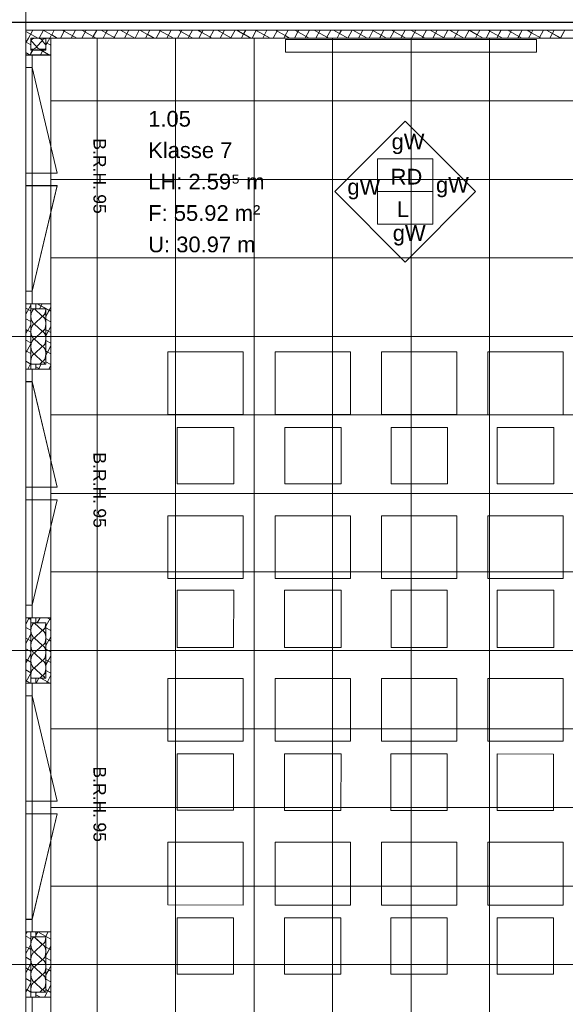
# Model space of a CAD drawing. Extents: x 229 to 926, y 37 to 878.
# Tile 14 of 163: x 381 to 468, y 209 to 366. Entities that reach past the tile are written whole.
import ezdxf
from ezdxf.lldxf.tags import DXFTag

# ---------------------------------------------------------------- set-up
doc = ezdxf.new("R2010")
doc.units = 0
doc.layers.get('0').update_dxf_attribs({"linetype": 'fein_strichliert', "lineweight": 13})
for name, color, linetype, lineweight in [('Ausstattung', 7, 'Continuous', 25), ('Axen', 7, 'Continuous', 25), ('Axen-A03CPAFYA9', 7, 'Continuous', 25), ('Beschriftung', 7, 'Continuous', 25), ('Beschriftung-A03CPAFWA9', 7, 'Continuous', 25), ('Deckenspiegel', 7, 'Continuous', 25), ('Fenster', 7, 'Continuous', 25), ('Fenster-A03CPAFXA9', 7, 'Continuous', 25), ('Fullfläche', 7, 'Continuous', 25), ('Fullfläche-A03CPAG4A9', 7, 'Continuous', 25), ('Maßlinien', 7, 'Continuous', 25), ('Maßlinien-A03CPAG1A9', 7, 'Continuous', 25), ('Räume', 7, 'Continuous', 25), ('Räume-A03CPAG6A9', 7, 'Continuous', 25), ('Wände', 7, 'Continuous', 25), ('Wände-A03CPAG0A9', 7, 'Continuous', 25)]:
    doc.layers.add(name, color=color, linetype=linetype, lineweight=lineweight)
doc.styles.get("Standard").update_dxf_attribs({"font": 'arial.ttf'})
tags = doc.linetypes.add('ALL_S25', pattern=[0.001, 0, -0.001]).pattern_tags.tags
tags[6:7] = [DXFTag(74, 4), DXFTag(75, 0), DXFTag(340, '0'), DXFTag(46, 1.0), DXFTag(50, 0.0), DXFTag(44, 0.0), DXFTag(45, 0.0)]
tags[4:5] = [DXFTag(74, 4), DXFTag(75, 0), DXFTag(340, '0'), DXFTag(46, 1.0), DXFTag(50, 0.0), DXFTag(44, 0.0), DXFTag(45, 0.0)]
tags = doc.linetypes.add('ALL_S25-A03CPAG2A9', pattern=[0.001, 0, -0.001]).pattern_tags.tags
tags[6:7] = [DXFTag(74, 4), DXFTag(75, 0), DXFTag(340, '0'), DXFTag(46, 1.0), DXFTag(50, 0.0), DXFTag(44, 0.0), DXFTag(45, 0.0)]
tags[4:5] = [DXFTag(74, 4), DXFTag(75, 0), DXFTag(340, '0'), DXFTag(46, 1.0), DXFTag(50, 0.0), DXFTag(44, 0.0), DXFTag(45, 0.0)]
tags = doc.linetypes.add('fein_strichliert', pattern=[4, 1, -2, 1]).pattern_tags.tags
tags[8:9] = [DXFTag(74, 4), DXFTag(75, 0), DXFTag(340, '0'), DXFTag(46, 0.0), DXFTag(50, 0.0), DXFTag(44, 0.0), DXFTag(45, 0.0)]
tags[6:7] = [DXFTag(74, 4), DXFTag(75, 0), DXFTag(340, '0'), DXFTag(46, 0.0), DXFTag(50, 0.0), DXFTag(44, 0.0), DXFTag(45, 0.0)]
tags[4:5] = [DXFTag(74, 4), DXFTag(75, 0), DXFTag(340, '0'), DXFTag(46, 0.0), DXFTag(50, 0.0), DXFTag(44, 0.0), DXFTag(45, 0.0)]
tags = doc.linetypes.add('VERDECKT2_S2', pattern=[0.0027, 0.002, -0.0007]).pattern_tags.tags
tags[6:7] = [DXFTag(74, 4), DXFTag(75, 0), DXFTag(340, '0'), DXFTag(46, 1.0), DXFTag(50, 0.0), DXFTag(44, 0.0), DXFTag(45, 0.0)]
tags[4:5] = [DXFTag(74, 4), DXFTag(75, 0), DXFTag(340, '0'), DXFTag(46, 1.0), DXFTag(50, 0.0), DXFTag(44, 0.0), DXFTag(45, 0.0)]
tags = doc.linetypes.add('VERDECKT2_S2-A03CPAG5A9', pattern=[0.0027, 0.002, -0.0007]).pattern_tags.tags
tags[6:7] = [DXFTag(74, 4), DXFTag(75, 0), DXFTag(340, '0'), DXFTag(46, 1.0), DXFTag(50, 0.0), DXFTag(44, 0.0), DXFTag(45, 0.0)]
tags[4:5] = [DXFTag(74, 4), DXFTag(75, 0), DXFTag(340, '0'), DXFTag(46, 1.0), DXFTag(50, 0.0), DXFTag(44, 0.0), DXFTag(45, 0.0)]

# ---------------------------------------------------------------- blocks, each defined once
blk = doc.blocks.new('Referenz-A03CPAFUA9', base_point=(255.73, 66.03))
at = {"layer": 'Ausstattung', "color": 0, "lineweight": -2}
for p, q in [((462.98, 362.61), (422.98, 362.61)), ((422.98, 362.61), (422.98, 360.61)), ((462.98, 360.61), (462.98, 362.61)), ((422.98, 360.61), (462.98, 360.61)), ((416.25, 312.88), (404.23, 312.88)), ((404.23, 312.88), (404.23, 302.89)), ((416.25, 302.89), (416.25, 312.88)), ((433.36, 312.88), (421.33, 312.88)), ((421.33, 312.88), (421.33, 302.89)), ((433.36, 302.89), (433.36, 312.88)), ((450.29, 312.88), (438.27, 312.88)), ((438.27, 312.88), (438.27, 302.89)), ((450.29, 302.89), (450.29, 312.88)), ((467.23, 312.87), (455.2, 312.88)), ((455.2, 312.88), (455.2, 302.89)), ((467.22, 302.88), (467.23, 312.87)), ((404.23, 302.89), (416.25, 302.89)), ((421.33, 302.89), (433.36, 302.89)), ((438.27, 302.89), (450.29, 302.89)), ((455.2, 302.89), (467.22, 302.88)), ((414.73, 300.86), (405.75, 300.86)), ((405.75, 300.86), (405.75, 291.88)), ((414.73, 291.88), (414.73, 300.86)), ((431.83, 300.86), (422.86, 300.86)), ((422.86, 300.86), (422.86, 291.88)), ((431.83, 291.88), (431.83, 300.86)), ((448.77, 300.85), (439.79, 300.85)), ((439.79, 300.85), (439.79, 291.88)), ((448.77, 291.88), (448.77, 300.85)), ((465.7, 300.85), (456.72, 300.85)), ((456.72, 300.85), (456.72, 291.88)), ((465.7, 291.88), (465.7, 300.85)), ((405.75, 291.88), (414.73, 291.88)), ((422.86, 291.88), (431.83, 291.88)), ((439.79, 291.88), (448.77, 291.88)), ((456.72, 291.88), (465.7, 291.88)), ((416.25, 286.8), (404.23, 286.8)), ((404.23, 286.8), (404.23, 276.81)), ((416.25, 276.81), (416.25, 286.8)), ((433.35, 286.8), (421.33, 286.8)), ((421.33, 286.8), (421.33, 276.81)), ((433.35, 276.81), (433.35, 286.8)), ((438.27, 286.8), (438.26, 276.81)), ((450.29, 286.8), (438.27, 286.8)), ((450.29, 276.81), (450.29, 286.8)), ((467.22, 286.8), (455.2, 286.8)), ((455.2, 286.8), (455.2, 276.81)), ((467.22, 276.81), (467.22, 286.8)), ((404.23, 276.81), (416.25, 276.81)), ((421.33, 276.81), (433.35, 276.81)), ((438.26, 276.81), (450.29, 276.81)), ((455.2, 276.81), (467.22, 276.81)), ((414.73, 274.95), (405.75, 274.95)), ((405.75, 274.95), (405.75, 265.81)), ((414.72, 265.8), (414.73, 274.95)), ((431.83, 274.95), (422.85, 274.95)), ((422.85, 274.95), (422.85, 265.8)), ((431.83, 265.8), (431.83, 274.95)), ((448.76, 274.94), (439.79, 274.95)), ((439.79, 274.95), (439.79, 265.8)), ((448.76, 265.8), (448.76, 274.94)), ((465.7, 274.94), (456.72, 274.94)), ((456.72, 274.94), (456.72, 265.8)), ((465.7, 265.8), (465.7, 274.94)), ((405.75, 265.81), (414.72, 265.8)), ((422.85, 265.8), (431.83, 265.8)), ((439.79, 265.8), (448.76, 265.8)), ((456.72, 265.8), (465.7, 265.8)), ((404.23, 260.9), (404.22, 250.9)), ((416.25, 260.89), (404.23, 260.9)), ((416.25, 250.9), (416.25, 260.89)), ((433.35, 260.89), (421.33, 260.89)), ((421.33, 260.89), (421.33, 250.9)), ((433.35, 250.9), (433.35, 260.89)), ((450.29, 260.89), (438.26, 260.89)), ((438.26, 260.89), (438.26, 250.9)), ((450.28, 250.9), (450.29, 260.89)), ((455.2, 260.89), (455.19, 250.9)), ((467.22, 260.89), (455.2, 260.89)), ((467.22, 250.9), (467.22, 260.89)), ((404.22, 250.9), (416.25, 250.9)), ((421.33, 250.9), (433.35, 250.9)), ((438.26, 250.9), (450.28, 250.9)), ((455.19, 250.9), (467.22, 250.9)), ((414.72, 248.87), (405.75, 248.87)), ((405.75, 248.87), (405.75, 239.9)), ((414.72, 239.9), (414.72, 248.87)), ((431.83, 248.87), (422.85, 248.87)), ((422.85, 248.87), (422.85, 239.89)), ((431.82, 239.89), (431.83, 248.87)), ((448.76, 248.87), (439.78, 248.87)), ((439.78, 248.87), (439.78, 239.89)), ((448.76, 239.89), (448.76, 248.87)), ((465.69, 248.86), (456.72, 248.87)), ((456.72, 248.87), (456.72, 239.89)), ((465.69, 239.89), (465.69, 248.86)), ((405.75, 239.9), (414.72, 239.9)), ((422.85, 239.89), (431.82, 239.89)), ((439.78, 239.89), (448.76, 239.89)), ((456.72, 239.89), (465.69, 239.89)), ((416.24, 234.82), (404.22, 234.82)), ((404.22, 234.82), (404.22, 224.83)), ((416.24, 224.82), (416.24, 234.82)), ((421.33, 234.81), (421.32, 224.82)), ((433.35, 234.81), (421.33, 234.81)), ((433.35, 224.82), (433.35, 234.81)), ((450.28, 234.81), (438.26, 234.81)), ((438.26, 234.81), (438.26, 224.82)), ((450.28, 224.82), (450.28, 234.81)), ((467.22, 234.81), (455.19, 234.81)), ((455.19, 234.81), (455.19, 224.82)), ((467.21, 224.82), (467.22, 234.81)), ((404.22, 224.83), (416.24, 224.82)), ((421.32, 224.82), (433.35, 224.82)), ((438.26, 224.82), (450.28, 224.82)), ((455.19, 224.82), (467.21, 224.82)), ((414.72, 222.79), (405.74, 222.79)), ((405.74, 222.79), (405.74, 213.82)), ((414.72, 213.82), (414.72, 222.79)), ((431.82, 222.79), (422.85, 222.79)), ((422.85, 222.79), (422.85, 213.82)), ((431.82, 213.82), (431.82, 222.79)), ((448.76, 222.79), (439.78, 222.79)), ((439.78, 222.79), (439.78, 213.81)), ((448.76, 213.81), (448.76, 222.79)), ((456.72, 222.79), (456.71, 213.81)), ((465.69, 222.79), (456.72, 222.79)), ((465.69, 213.81), (465.69, 222.79)), ((405.74, 213.82), (414.72, 213.82)), ((422.85, 213.82), (431.82, 213.82)), ((439.78, 213.81), (448.76, 213.81)), ((456.71, 213.81), (465.69, 213.81))]:
    blk.add_line(p, q, dxfattribs=at)
at = {"layer": 'Axen', "color": 0, "linetype": 'ALL_S25', "lineweight": -2, "ltscale": 0.13}
for p, q in [((381.63, 66.03), (381.63, 801.55)), ((735.55, 365.34), (301.65, 365.34)), ((735.55, 315.34), (301.64, 315.34)), ((735.55, 265.34), (301.63, 265.34)), ((735.55, 215.34), (301.62, 215.34))]:
    blk.add_line(p, q, dxfattribs=at)
at = {"layer": 'Beschriftung', "color": 0, "lineweight": -2}
for p, q in [((430.84, 338.4), (442.06, 349.61)), ((442.06, 349.61), (453.27, 338.4)), ((437.66, 338.4), (437.66, 343.6)), ((437.66, 343.6), (446.46, 343.6)), ((446.46, 343.6), (446.46, 338.4)), ((442.05, 327.19), (430.84, 338.4)), ((437.65, 333.2), (437.66, 338.4)), ((446.46, 338.4), (437.66, 338.4)), ((453.27, 338.4), (442.05, 327.19)), ((446.46, 338.4), (446.45, 333.2)), ((446.45, 333.2), (437.65, 333.2))]:
    blk.add_line(p, q, dxfattribs=at)
at = {"layer": 'Fenster', "color": 0, "lineweight": -2}
for p, q in [((385.63, 360.14), (381.63, 360.14)), ((382.63, 360.14), (382.63, 320.54)), ((382.63, 358.14), (381.63, 358.14)), ((382.63, 341.34), (381.63, 341.34)), ((381.63, 339.34), (382.63, 339.34)), ((382.63, 322.54), (381.63, 322.54)), ((385.63, 320.54), (381.63, 320.54)), ((385.63, 310.14), (381.63, 310.14)), ((382.63, 310.14), (382.63, 270.54)), ((382.63, 308.14), (381.63, 308.14)), ((382.63, 291.34), (381.63, 291.34)), ((381.63, 289.34), (382.63, 289.34)), ((382.63, 272.54), (381.63, 272.54)), ((385.63, 270.54), (381.63, 270.54)), ((385.63, 260.14), (381.63, 260.14)), ((382.63, 260.14), (382.63, 220.54)), ((382.63, 258.14), (381.63, 258.14)), ((382.63, 241.34), (381.63, 241.34)), ((381.63, 239.34), (382.63, 239.34)), ((382.63, 222.54), (381.63, 222.54)), ((385.63, 220.54), (381.63, 220.54)), ((385.63, 210.14), (381.63, 210.14)), ((382.63, 210.14), (382.63, 170.54))]:
    blk.add_line(p, q, dxfattribs=at)
at = {"layer": 'Fenster', "color": 0, "linetype": 'VERDECKT2_S2', "lineweight": -2, "ltscale": 0.13}
for p, q in [((382.63, 358.14), (386.63, 341.34)), ((386.63, 341.34), (382.63, 341.34)), ((386.63, 339.34), (382.63, 339.34)), ((382.63, 322.54), (386.63, 339.34)), ((382.63, 308.14), (386.63, 291.34)), ((386.63, 291.34), (382.63, 291.34)), ((386.63, 289.34), (382.63, 289.34)), ((382.63, 272.54), (386.63, 289.34)), ((382.63, 258.14), (386.63, 241.34)), ((386.63, 241.34), (382.63, 241.34)), ((386.63, 239.34), (382.63, 239.34)), ((382.63, 222.54), (386.63, 239.34))]:
    blk.add_line(p, q, dxfattribs=at)
at = {"layer": 'Fullfläche', "color": 0, "lineweight": -2}
for p, q in [((381.63, 363.9), (383.56, 362.84)), ((382.76, 364.09), (382.07, 362.84)), ((384.45, 364.09), (383.77, 362.84)), ((384.37, 364.09), (385.73, 363.34)), ((386.15, 364.09), (385.74, 363.34)), ((387.75, 363.93), (387.15, 362.84)), ((387.45, 364.09), (387.75, 363.93)), ((387.84, 364.09), (387.75, 363.93)), ((387.75, 363.93), (389.73, 362.84)), ((389.54, 364.09), (388.85, 362.84)), ((391.23, 364.09), (390.54, 362.84)), ((390.54, 364.09), (392.37, 363.08)), ((392.92, 364.09), (392.37, 363.09)), ((393.62, 364.09), (394.38, 363.67)), ((394.39, 363.67), (393.93, 362.84)), ((394.62, 364.09), (394.39, 363.67)), ((394.39, 363.67), (395.89, 362.84)), ((396.31, 364.09), (395.63, 362.84)), ((396.71, 364.09), (398.98, 362.84)), ((398.01, 364.09), (397.32, 362.84)), ((399.7, 364.09), (399.02, 362.84)), ((399.79, 364.09), (401.02, 363.41)), ((401.4, 364.09), (401.02, 363.41)), ((403.04, 364), (402.4, 362.84)), ((402.87, 364.09), (403.04, 364)), ((403.09, 364.09), (403.04, 364)), ((403.04, 364), (405.14, 362.84)), ((404.78, 364.09), (404.1, 362.84)), ((406.48, 364.09), (405.79, 362.84)), ((405.96, 364.09), (407.66, 363.16)), ((408.17, 364.09), (407.66, 363.16)), ((409.04, 364.09), (409.67, 363.74)), ((409.67, 363.74), (409.18, 362.84)), ((409.87, 364.09), (409.68, 363.74)), ((409.68, 363.74), (411.31, 362.84)), ((411.56, 364.09), (410.88, 362.84)), ((412.13, 364.09), (414.29, 362.9)), ((413.26, 364.09), (412.57, 362.84)), ((414.95, 364.09), (414.3, 362.9)), ((415.21, 364.09), (416.31, 363.48)), ((416.64, 364.09), (416.31, 363.48)), ((418.33, 364.07), (417.65, 362.84)), ((418.29, 364.09), (418.33, 364.07)), ((418.34, 364.09), (418.33, 364.07)), ((418.33, 364.07), (420.56, 362.84)), ((420.03, 364.09), (419.35, 362.84)), ((421.73, 364.09), (421.04, 362.84)), ((421.38, 364.09), (422.94, 363.23)), ((423.42, 364.09), (422.95, 363.23)), ((424.96, 363.81), (424.43, 362.84)), ((424.46, 364.09), (424.96, 363.81)), ((425.12, 364.09), (424.97, 363.81)), ((424.97, 363.81), (426.73, 362.84)), ((426.81, 364.09), (426.13, 362.84)), ((427.55, 364.09), (429.58, 362.97)), ((428.5, 364.09), (427.82, 362.84)), ((430.2, 364.09), (429.58, 362.97)), ((430.63, 364.09), (431.6, 363.55)), ((431.89, 364.09), (431.6, 363.56)), ((433.59, 364.09), (432.9, 362.84)), ((433.72, 364.09), (435.98, 362.84)), ((435.28, 364.09), (434.6, 362.84)), ((436.97, 364.09), (436.29, 362.84)), ((436.8, 364.09), (438.23, 363.3)), ((438.67, 364.09), (438.24, 363.3)), ((440.25, 363.88), (439.68, 362.84)), ((439.88, 364.09), (440.25, 363.88)), ((440.36, 364.09), (440.25, 363.88)), ((440.25, 363.88), (442.14, 362.84)), ((442.06, 364.09), (441.38, 362.84)), ((442.97, 364.09), (444.87, 363.04)), ((443.75, 364.09), (443.07, 362.84)), ((445.45, 364.08), (444.87, 363.04)), ((446.05, 364.08), (446.89, 363.63)), ((447.14, 364.08), (446.89, 363.63)), ((448.83, 364.08), (448.15, 362.84)), ((449.14, 364.08), (451.39, 362.84)), ((450.53, 364.08), (449.85, 362.84)), ((452.22, 364.08), (451.54, 362.84)), ((452.22, 364.08), (453.52, 363.37)), ((453.92, 364.08), (453.53, 363.37)), ((455.54, 363.95), (454.93, 362.84)), ((455.3, 364.08), (455.54, 363.95)), ((455.61, 364.08), (455.54, 363.95)), ((455.54, 363.95), (457.56, 362.84)), ((457.31, 364.08), (456.62, 362.84)), ((459, 364.08), (458.32, 362.84)), ((458.39, 364.08), (460.16, 363.11)), ((460.69, 364.08), (460.16, 363.11)), ((461.47, 364.08), (462.17, 363.7)), ((462.17, 363.69), (461.71, 362.84)), ((462.39, 364.08), (462.18, 363.7)), ((462.18, 363.7), (463.73, 362.84)), ((464.08, 364.08), (463.4, 362.84)), ((464.56, 364.08), (466.79, 362.85)), ((465.78, 364.08), (465.1, 362.84)), ((467.47, 364.08), (466.8, 362.85)), ((381.63, 362.21), (381.7, 362.17)), ((381.7, 362.17), (381.63, 362.05)), ((382.07, 362.84), (381.7, 362.17)), ((381.7, 362.17), (382.43, 361.77)), ((382.45, 362.39), (383.31, 361.49)), ((383.35, 361.49), (384.21, 362.39)), ((384.25, 362.39), (384.83, 361.79)), ((385.46, 362.84), (384.83, 361.7)), ((384.83, 362.14), (385.63, 361.7)), ((385.73, 363.34), (385.46, 362.84)), ((385.74, 363.34), (386.64, 362.84)), ((392.37, 363.08), (392.24, 362.84)), ((392.37, 363.08), (392.81, 362.84)), ((401.02, 363.41), (400.71, 362.84)), ((401.03, 363.41), (402.06, 362.84)), ((407.66, 363.15), (407.49, 362.84)), ((407.66, 363.15), (408.23, 362.84)), ((414.29, 362.9), (414.26, 362.84)), ((414.3, 362.9), (414.4, 362.84)), ((416.31, 363.48), (415.96, 362.84)), ((416.31, 363.48), (417.48, 362.84)), ((422.95, 363.22), (422.74, 362.84)), ((422.95, 363.22), (423.64, 362.84)), ((429.58, 362.97), (429.51, 362.84)), ((429.59, 362.97), (429.81, 362.84)), ((431.6, 363.55), (431.21, 362.84)), ((431.6, 363.55), (432.89, 362.84)), ((438.23, 363.29), (437.99, 362.84)), ((438.24, 363.3), (439.06, 362.84)), ((444.87, 363.04), (444.76, 362.84)), ((444.87, 363.04), (445.23, 362.84)), ((446.89, 363.62), (446.46, 362.84)), ((446.89, 363.62), (448.31, 362.84)), ((453.52, 363.37), (453.23, 362.84)), ((453.53, 363.37), (454.48, 362.84)), ((460.16, 363.11), (460.01, 362.84)), ((460.16, 363.11), (460.65, 362.84)), ((466.79, 362.85), (466.79, 362.84)), ((466.8, 362.85), (466.81, 362.84)), ((382.72, 360.94), (382.43, 360.41)), ((383.93, 360.94), (384.3, 360.74)), ((384.3, 360.74), (383.98, 360.14)), ((384.42, 360.94), (384.31, 360.74)), ((384.31, 360.74), (385.39, 360.14)), ((381.63, 360.51), (382.29, 360.15)), ((382.29, 360.15), (382.28, 360.14)), ((382.43, 360.41), (382.29, 360.15)), ((382.29, 360.15), (382.31, 360.14)), ((382.43, 320.34), (381.63, 318.88)), ((381.63, 319.85), (382.43, 319.41)), ((383.45, 320.54), (385.36, 319.49)), ((384.24, 320.54), (383.8, 319.74)), ((385.63, 319.99), (385.36, 319.5)), ((383.03, 319.72), (384.23, 318.57)), ((384.23, 318.52), (383.03, 317.37)), ((385.36, 319.49), (384.83, 318.54)), ((385.36, 319.49), (385.63, 319.34)), ((381.63, 318.15), (382.43, 317.71)), ((382.43, 317.25), (381.92, 316.31)), ((383.03, 317.32), (384.23, 316.17)), ((384.83, 318.09), (385.63, 317.65)), ((385.63, 316.91), (384.83, 315.45)), ((381.63, 316.46), (381.91, 316.3)), ((381.91, 316.3), (381.63, 315.8)), ((381.92, 316.3), (382.43, 316.02)), ((384.23, 316.12), (383.03, 314.97)), ((384.83, 316.39), (385.63, 315.95)), ((381.63, 314.76), (382.43, 314.32)), ((382.43, 314.17), (381.63, 312.71)), ((383.03, 314.92), (384.23, 313.77)), ((384.23, 313.72), (383.03, 312.57)), ((384.83, 314.7), (385.63, 314.26)), ((385.63, 313.82), (385.1, 312.86)), ((381.63, 313.07), (382.43, 312.63)), ((383.03, 312.52), (384.23, 311.37)), ((384.83, 313), (385.1, 312.86)), ((385.1, 312.86), (384.83, 312.37)), ((385.11, 312.86), (385.63, 312.57)), ((381.63, 311.38), (382.43, 310.94)), ((382.43, 311.08), (381.92, 310.14)), ((383.23, 310.5), (383.67, 310.26)), ((384.05, 310.94), (383.67, 310.26)), ((384.23, 311.32), (383.84, 310.94)), ((384.83, 311.31), (385.63, 310.87)), ((385.63, 310.74), (385.3, 310.14)), ((383.67, 310.25), (383.61, 310.14)), ((383.68, 310.25), (383.88, 310.14)), ((382.12, 270.44), (381.63, 269.54)), ((381.94, 270.54), (382.12, 270.44)), ((382.18, 270.54), (382.13, 270.44)), ((382.13, 270.44), (382.43, 270.27)), ((383.03, 269.72), (384.23, 268.57)), ((383.23, 269.83), (383.4, 269.74)), ((383.88, 270.54), (383.44, 269.74)), ((385.57, 270.54), (384.83, 269.2)), ((385.03, 270.54), (385.63, 270.21)), ((381.63, 269.02), (382.43, 268.58)), ((384.23, 268.52), (383.03, 267.37)), ((384.83, 268.95), (385.63, 268.51)), ((382.43, 267.92), (381.63, 266.46)), ((381.63, 267.32), (382.43, 266.88)), ((383.03, 267.32), (384.23, 266.17)), ((384.83, 267.26), (385.31, 266.99)), ((385.31, 266.99), (384.83, 266.12)), ((385.63, 267.57), (385.32, 266.99)), ((385.32, 266.99), (385.63, 266.82)), ((381.63, 265.63), (382.43, 265.19)), ((384.23, 266.12), (383.03, 264.97)), ((383.03, 264.92), (384.23, 263.77)), ((384.83, 265.56), (385.63, 265.12)), ((381.63, 263.93), (381.87, 263.8)), ((381.87, 263.8), (381.63, 263.38)), ((382.43, 264.83), (381.87, 263.81)), ((381.87, 263.8), (382.43, 263.49)), ((384.23, 263.72), (383.03, 262.57)), ((385.63, 264.49), (384.83, 263.03)), ((384.83, 263.87), (385.63, 263.43)), ((381.63, 262.24), (382.43, 261.8)), ((383.03, 262.52), (384.23, 261.37)), ((384.83, 262.18), (385.63, 261.74)), ((382.43, 261.75), (381.63, 260.29)), ((381.63, 260.54), (382.37, 260.14)), ((383.68, 260.94), (383.25, 260.14)), ((384.23, 261.32), (383.84, 260.94)), ((383.99, 260.94), (385.06, 260.36)), ((385.06, 260.36), (384.94, 260.14)), ((385.63, 261.41), (385.06, 260.36)), ((385.06, 260.36), (385.45, 260.14)), ((381.82, 220.54), (381.63, 220.21)), ((381.63, 219.88), (382.43, 219.44)), ((383.03, 219.72), (384.23, 218.56)), ((383.51, 220.54), (383.23, 220.04)), ((383.52, 220.54), (385.63, 219.37)), ((385.2, 220.54), (384.77, 219.74)), ((381.63, 218.18), (382.08, 217.94)), ((382.08, 217.94), (381.63, 217.13)), ((382.43, 218.58), (382.08, 217.94)), ((382.08, 217.94), (382.43, 217.75)), ((384.23, 218.52), (383.03, 217.36)), ((385.63, 218.24), (384.83, 216.78)), ((384.83, 218.12), (385.63, 217.68)), ((381.63, 216.49), (382.43, 216.05)), ((383.03, 217.32), (384.23, 216.16)), ((384.83, 216.43), (385.63, 215.99)), ((382.43, 215.5), (381.63, 214.04)), ((381.63, 214.8), (382.43, 214.36)), ((384.23, 216.12), (383.03, 214.96)), ((383.03, 214.92), (384.23, 213.76)), ((385.63, 215.15), (385.27, 214.49)), ((384.23, 213.72), (383.03, 212.56)), ((384.83, 214.73), (385.27, 214.49)), ((385.27, 214.49), (384.83, 213.7)), ((385.27, 214.49), (385.63, 214.29)), ((381.63, 213.1), (382.43, 212.66)), ((382.43, 212.41), (381.82, 211.31)), ((383.03, 212.52), (384.23, 211.36)), ((385.63, 212.07), (384.57, 210.14)), ((384.83, 213.04), (385.63, 212.6)), ((381.63, 211.41), (381.82, 211.3)), ((381.82, 211.3), (381.63, 210.96)), ((381.83, 211.3), (382.43, 210.97)), ((383.32, 210.94), (383.23, 210.79)), ((383.23, 210.53), (383.94, 210.14)), ((384.23, 211.32), (383.84, 210.94)), ((384.83, 211.34), (385.63, 210.9))]:
    blk.add_line(p, q, dxfattribs=at)
for centre, major_axis, start_param, end_param in [((383.33, 362.39), (0.882, 0), 0, 3.141593), ((385.13, 362.39), (0.882, 0), 1.917873, 3.141593), ((382.43, 361.49), (0.882, 0), 4.712476, 6.283185), ((384.23, 361.49), (0.882, 0), 3.141593, 4.712389), ((384.23, 361.49), (0.882, 0), 4.712389, 5.460617), ((383.03, 318.54), (0, -1.18), 3.141593, 6.283185), ((384.23, 319.74), (0, -1.18), 0, 1.570746), ((384.23, 317.34), (0, -1.18), 1.570796, 3.141593), ((383.03, 316.14), (0, -1.18), 3.141593, 6.283185), ((384.23, 317.34), (0, -1.18), 0, 1.570796), ((384.23, 314.94), (0, -1.18), 1.570796, 3.141593), ((383.03, 313.74), (0, -1.18), 3.141593, 6.283185), ((384.23, 314.94), (0, -1.18), 0, 1.570796), ((384.23, 312.54), (0, -1.18), 1.570796, 3.141593), ((383.03, 311.34), (0, -1.18), 3.141593, 5.059522), ((384.23, 312.54), (0, -1.18), 0, 1.570796), ((384.23, 310.14), (0, -1.18), 2.318908, 3.141593), ((383.03, 268.54), (0, -1.18), 3.141593, 6.283185), ((384.23, 269.74), (0, -1.18), 0, 1.570746), ((384.23, 267.34), (0, -1.18), 1.570796, 3.141593), ((383.03, 266.14), (0, -1.18), 3.141593, 6.283185), ((384.23, 267.34), (0, -1.18), 0, 1.570796), ((383.03, 263.74), (0, -1.18), 3.141593, 6.283185), ((384.23, 264.94), (0, -1.18), 1.570796, 3.141593), ((384.23, 264.94), (0, -1.18), 0, 1.570796), ((384.23, 262.54), (0, -1.18), 1.570796, 3.141593), ((383.03, 261.34), (0, -1.18), 3.141593, 5.059522), ((384.23, 262.54), (0, -1.18), 0, 1.570796), ((384.23, 260.14), (0, -1.18), 2.318908, 3.141593), ((383.03, 218.54), (0, -1.18), 3.141593, 6.283185), ((384.23, 219.74), (0, -1.18), 0, 1.570746), ((384.23, 217.34), (0, -1.18), 1.570796, 3.141593), ((383.03, 216.14), (0, -1.18), 3.141593, 6.283185), ((384.23, 217.34), (0, -1.18), 0, 1.570796), ((383.03, 213.74), (0, -1.18), 3.141593, 6.283185), ((384.23, 214.94), (0, -1.18), 1.570796, 3.141593), ((384.23, 214.94), (0, -1.18), 0, 1.570796), ((384.23, 212.54), (0, -1.18), 1.570796, 3.141593), ((383.03, 211.34), (0, -1.18), 3.141593, 5.059522), ((384.23, 212.54), (0, -1.18), 0, 1.570796), ((384.23, 210.14), (0, -1.18), 2.318908, 3.141593)]:
    blk.add_ellipse(centre, major_axis=major_axis, ratio=0.5, start_param=start_param, end_param=end_param, dxfattribs=at)
at = {"layer": 'Wände', "color": 0, "lineweight": -2}
for p, q in [((381.63, 615.34), (381.63, 365.34)), ((381.63, 365.34), (502.83, 365.34)), ((381.63, 215.34), (381.63, 365.34)), ((381.63, 364.09), (501.59, 364.08)), ((382.43, 362.84), (500.33, 362.84)), ((382.43, 362.84), (382.43, 360.94)), ((384.83, 360.94), (384.83, 362.84)), ((385.63, 167.84), (385.63, 362.84)), ((382.43, 360.94), (384.83, 360.94)), ((382.43, 320.54), (382.43, 310.14)), ((383.23, 319.74), (383.23, 320.54)), ((384.83, 319.74), (382.43, 319.74)), ((384.83, 310.94), (384.83, 319.74)), ((382.43, 310.94), (384.83, 310.94)), ((383.23, 310.94), (383.23, 310.14)), ((382.43, 270.54), (382.43, 260.14)), ((384.83, 269.74), (382.43, 269.74)), ((383.23, 269.74), (383.23, 270.54)), ((384.83, 260.94), (384.83, 269.74)), ((382.43, 260.94), (384.83, 260.94)), ((383.23, 260.94), (383.23, 260.14)), ((382.43, 220.54), (382.43, 210.14)), ((384.83, 219.74), (382.43, 219.74)), ((383.23, 219.74), (383.23, 220.54)), ((384.83, 210.94), (384.83, 219.74)), ((381.63, 165.34), (381.63, 215.34)), ((382.43, 210.94), (384.83, 210.94)), ((383.23, 210.94), (383.23, 210.14))]:
    blk.add_line(p, q, dxfattribs=at)
at = {"layer": 'Beschriftung', "color": 0, "lineweight": -2, "char_height": 2.5, "attachment_point": 1, "rotation": 359.9932}
for s, insert in [('{\\fArial;gW}', (439.88, 347.62)), ('{\\fArial;RD}', (439.73, 342.03)), ('{\\fArial;gW}', (432.84, 340.41)), ('{\\fArial;gW}', (446.95, 340.74)), ('{\\fArial;L}', (440.73, 336.86)), ('{\\fArial;gW}', (440.07, 333.06))]:
    blk.add_mtext(s, dxfattribs=dict(at, insert=insert))
at = {"layer": 'Maßlinien', "color": 0, "lineweight": -2, "char_height": 2, "attachment_point": 1, "rotation": 270}
for s, insert in [('{\\fArial;B.R.H.}', (394.4, 346.89)), ('{\\fArial;95}', (394.4, 337.98)), ('{\\fArial;B.R.H.}', (394.4, 296.89)), ('{\\fArial;95}', (394.4, 287.98)), ('{\\fArial;B.R.H.}', (394.4, 246.89)), ('{\\fArial;95}', (394.4, 237.98))]:
    blk.add_mtext(s, dxfattribs=dict(at, insert=insert))
at = {"layer": 'Räume', "color": 0, "lineweight": -2, "char_height": 2.5, "attachment_point": 1, "rotation": 0}
for s, insert in [('{\\fArial;1.05}', (401.12, 351.24)), ('{\\fArial;Klasse 7}', (401.12, 346.24)), ('{\\fArial;LH: 2.59⁵ m}', (401.12, 341.24)), ('{\\fArial;F: 55.92 m²}', (401.12, 336.24)), ('{\\fArial;U: 30.97 m}', (401.12, 331.24))]:
    blk.add_mtext(s, dxfattribs=dict(at, insert=insert))
blk = doc.blocks.new('Referenz-A03CPAG8A9', base_point=(281.6, 66.03))
at = {"layer": 'Axen-A03CPAFYA9', "color": 0, "linetype": 'ALL_S25-A03CPAG2A9', "lineweight": -2, "ltscale": 0.13}
for p, q in [((381.63, 66.03), (381.63, 801.55)), ((735.55, 365.35), (301.65, 365.35)), ((735.55, 315.35), (301.64, 315.35)), ((735.55, 265.35), (301.63, 265.35)), ((735.55, 215.35), (301.62, 215.35))]:
    blk.add_line(p, q, dxfattribs=at)
at = {"layer": 'Beschriftung-A03CPAFWA9', "color": 0, "lineweight": -2}
for p, q in [((430.84, 338.41), (442.06, 349.62)), ((442.06, 349.62), (453.27, 338.4)), ((437.65, 338.41), (437.66, 343.61)), ((437.66, 343.61), (446.46, 343.6)), ((446.46, 343.6), (446.45, 338.4)), ((442.05, 327.19), (430.84, 338.41)), ((446.45, 338.4), (437.65, 338.41)), ((437.65, 333.21), (437.65, 338.41)), ((453.27, 338.4), (442.05, 327.19)), ((446.45, 338.4), (446.45, 333.2)), ((446.45, 333.2), (437.65, 333.21))]:
    blk.add_line(p, q, dxfattribs=at)
at = {"layer": 'Deckenspiegel', "color": 0, "lineweight": -2}
for p, q in [((385.63, 167.85), (385.63, 362.85)), ((385.63, 362.85), (500.33, 362.85)), ((392.98, 362.85), (392.98, 167.85)), ((405.48, 362.85), (405.48, 167.85)), ((417.98, 362.85), (417.98, 167.85)), ((430.48, 362.85), (430.48, 167.85)), ((442.98, 362.85), (442.98, 167.85)), ((455.48, 362.85), (455.48, 167.85)), ((385.63, 352.85), (500.33, 352.85)), ((385.63, 340.35), (500.33, 340.35)), ((385.63, 327.85), (500.33, 327.85)), ((385.63, 315.35), (500.33, 315.35)), ((385.63, 302.85), (500.33, 302.85)), ((385.63, 290.35), (500.33, 290.35)), ((385.63, 277.85), (500.33, 277.85)), ((385.63, 265.35), (500.33, 265.35)), ((385.63, 252.85), (500.33, 252.85)), ((385.63, 240.35), (500.33, 240.35)), ((385.63, 227.85), (500.33, 227.85)), ((385.63, 215.35), (500.33, 215.35))]:
    blk.add_line(p, q, dxfattribs=at)
at = {"layer": 'Fenster-A03CPAFXA9', "color": 0, "lineweight": -2}
for p, q in [((385.63, 360.15), (381.63, 360.15)), ((382.63, 360.15), (382.63, 320.55)), ((382.63, 358.15), (381.63, 358.15)), ((382.63, 341.35), (381.63, 341.35)), ((381.63, 339.35), (382.63, 339.35)), ((382.63, 322.55), (381.63, 322.55)), ((385.63, 320.55), (381.63, 320.55)), ((385.63, 310.15), (381.63, 310.15)), ((382.63, 310.15), (382.63, 270.55)), ((382.63, 308.15), (381.63, 308.15)), ((382.63, 291.35), (381.63, 291.35)), ((381.63, 289.35), (382.63, 289.35)), ((382.63, 272.55), (381.63, 272.55)), ((385.63, 270.55), (381.63, 270.55)), ((385.63, 260.15), (381.63, 260.15)), ((382.63, 260.15), (382.63, 220.55)), ((382.63, 258.15), (381.63, 258.15)), ((382.63, 241.35), (381.63, 241.35)), ((381.63, 239.35), (382.63, 239.35)), ((382.63, 222.55), (381.63, 222.55)), ((385.63, 220.55), (381.63, 220.55)), ((385.63, 210.15), (381.63, 210.15)), ((382.63, 210.15), (382.63, 170.55))]:
    blk.add_line(p, q, dxfattribs=at)
at = {"layer": 'Fenster-A03CPAFXA9', "color": 0, "linetype": 'VERDECKT2_S2-A03CPAG5A9', "lineweight": -2, "ltscale": 0.13}
for p, q in [((382.63, 358.15), (386.63, 341.35)), ((386.63, 341.35), (382.63, 341.35)), ((386.63, 339.35), (382.63, 339.35)), ((382.63, 322.55), (386.63, 339.35)), ((382.63, 308.15), (386.63, 291.35)), ((386.63, 291.35), (382.63, 291.35)), ((386.63, 289.35), (382.63, 289.35)), ((382.63, 272.55), (386.63, 289.35)), ((382.63, 258.15), (386.63, 241.35)), ((386.63, 241.35), (382.63, 241.35)), ((386.63, 239.35), (382.63, 239.35)), ((382.63, 222.55), (386.63, 239.35))]:
    blk.add_line(p, q, dxfattribs=at)
at = {"layer": 'Fullfläche-A03CPAG4A9', "color": 0, "lineweight": -2}
for p, q in [((381.63, 363.91), (383.56, 362.85)), ((382.76, 364.1), (382.07, 362.85)), ((384.45, 364.1), (383.77, 362.85)), ((384.37, 364.1), (385.73, 363.35)), ((386.15, 364.1), (385.74, 363.35)), ((387.75, 363.93), (387.15, 362.85)), ((387.45, 364.1), (387.75, 363.93)), ((387.84, 364.1), (387.75, 363.93)), ((387.75, 363.93), (389.73, 362.85)), ((389.54, 364.1), (388.85, 362.85)), ((391.23, 364.1), (390.54, 362.85)), ((390.54, 364.1), (392.37, 363.09)), ((392.92, 364.1), (392.37, 363.09)), ((393.62, 364.1), (394.38, 363.67)), ((394.39, 363.67), (393.93, 362.85)), ((394.62, 364.1), (394.39, 363.68)), ((394.39, 363.67), (395.89, 362.85)), ((396.31, 364.1), (395.63, 362.85)), ((396.71, 364.1), (398.98, 362.85)), ((398.01, 364.09), (397.32, 362.85)), ((399.7, 364.09), (399.02, 362.85)), ((399.79, 364.09), (401.02, 363.42)), ((401.4, 364.09), (401.02, 363.42)), ((403.04, 364), (402.4, 362.85)), ((402.87, 364.09), (403.04, 364)), ((403.09, 364.09), (403.04, 364)), ((403.04, 364), (405.14, 362.85)), ((404.78, 364.09), (404.1, 362.85)), ((406.48, 364.09), (405.79, 362.85)), ((405.96, 364.09), (407.66, 363.16)), ((408.17, 364.09), (407.66, 363.16)), ((409.04, 364.09), (409.67, 363.75)), ((409.67, 363.74), (409.18, 362.85)), ((409.87, 364.09), (409.68, 363.75)), ((409.68, 363.74), (411.31, 362.85)), ((411.56, 364.09), (410.88, 362.85)), ((412.13, 364.09), (414.29, 362.9)), ((413.25, 364.09), (412.57, 362.85)), ((414.95, 364.09), (414.3, 362.9)), ((415.21, 364.09), (416.31, 363.49)), ((416.64, 364.09), (416.31, 363.49)), ((418.33, 364.07), (417.65, 362.85)), ((418.29, 364.09), (418.33, 364.07)), ((418.34, 364.09), (418.33, 364.08)), ((418.33, 364.07), (420.56, 362.85)), ((420.03, 364.09), (419.35, 362.85)), ((421.73, 364.09), (421.04, 362.85)), ((421.38, 364.09), (422.94, 363.23)), ((423.42, 364.09), (422.95, 363.23)), ((424.96, 363.81), (424.43, 362.85)), ((424.46, 364.09), (424.96, 363.82)), ((425.12, 364.09), (424.96, 363.82)), ((424.97, 363.82), (426.73, 362.85)), ((426.81, 364.09), (426.13, 362.85)), ((427.55, 364.09), (429.58, 362.97)), ((428.5, 364.09), (427.82, 362.85)), ((430.2, 364.09), (429.58, 362.97)), ((430.63, 364.09), (431.6, 363.56)), ((431.89, 364.09), (431.6, 363.56)), ((433.59, 364.09), (432.9, 362.85)), ((433.71, 364.09), (435.98, 362.85)), ((435.28, 364.09), (434.6, 362.85)), ((436.97, 364.09), (436.29, 362.85)), ((436.8, 364.09), (438.23, 363.3)), ((438.67, 364.09), (438.24, 363.3)), ((440.25, 363.89), (439.68, 362.85)), ((439.88, 364.09), (440.25, 363.89)), ((440.36, 364.09), (440.25, 363.89)), ((440.25, 363.89), (442.14, 362.85)), ((442.06, 364.09), (441.37, 362.85)), ((442.97, 364.09), (444.87, 363.04)), ((443.75, 364.09), (443.07, 362.85)), ((445.45, 364.09), (444.87, 363.04)), ((446.05, 364.09), (446.88, 363.63)), ((447.14, 364.09), (446.89, 363.63)), ((448.83, 364.09), (448.15, 362.85)), ((449.13, 364.09), (451.39, 362.85)), ((450.53, 364.09), (449.85, 362.85)), ((452.22, 364.09), (451.54, 362.85)), ((452.22, 364.09), (453.52, 363.37)), ((453.92, 364.09), (453.52, 363.37)), ((455.54, 363.96), (454.93, 362.85)), ((455.3, 364.09), (455.54, 363.96)), ((455.61, 364.09), (455.54, 363.96)), ((455.54, 363.96), (457.56, 362.85)), ((457.3, 364.09), (456.62, 362.85)), ((459, 364.09), (458.32, 362.85)), ((458.39, 364.09), (460.16, 363.11)), ((460.69, 364.09), (460.16, 363.12)), ((461.47, 364.09), (462.17, 363.7)), ((462.17, 363.7), (461.71, 362.85)), ((462.39, 364.09), (462.18, 363.7)), ((462.18, 363.7), (463.73, 362.85)), ((464.08, 364.09), (463.4, 362.85)), ((464.56, 364.09), (466.79, 362.86)), ((465.78, 364.09), (465.1, 362.85)), ((467.47, 364.09), (466.8, 362.86)), ((381.63, 362.21), (381.7, 362.17)), ((381.7, 362.17), (381.63, 362.05)), ((382.07, 362.85), (381.7, 362.18)), ((381.7, 362.17), (382.43, 361.77)), ((382.45, 362.4), (383.31, 361.5)), ((383.35, 361.5), (384.21, 362.4)), ((384.25, 362.4), (384.83, 361.79)), ((385.46, 362.85), (384.83, 361.7)), ((384.83, 362.15), (385.63, 361.71)), ((385.73, 363.34), (385.46, 362.85)), ((385.74, 363.35), (386.64, 362.85)), ((392.37, 363.09), (392.24, 362.85)), ((392.37, 363.09), (392.81, 362.85)), ((401.02, 363.42), (400.71, 362.85)), ((401.03, 363.42), (402.06, 362.85)), ((407.66, 363.16), (407.49, 362.85)), ((407.66, 363.16), (408.23, 362.85)), ((414.29, 362.9), (414.26, 362.85)), ((414.3, 362.9), (414.39, 362.85)), ((416.31, 363.49), (415.96, 362.85)), ((416.31, 363.49), (417.48, 362.85)), ((422.94, 363.23), (422.74, 362.85)), ((422.95, 363.23), (423.64, 362.85)), ((429.58, 362.97), (429.51, 362.85)), ((429.58, 362.97), (429.81, 362.85)), ((431.6, 363.56), (431.21, 362.85)), ((431.6, 363.56), (432.89, 362.85)), ((438.23, 363.3), (437.98, 362.85)), ((438.24, 363.3), (439.06, 362.85)), ((444.87, 363.04), (444.76, 362.85)), ((444.87, 363.04), (445.23, 362.85)), ((446.89, 363.63), (446.46, 362.85)), ((446.89, 363.63), (448.31, 362.85)), ((453.52, 363.37), (453.23, 362.85)), ((453.53, 363.37), (454.48, 362.85)), ((460.16, 363.11), (460.01, 362.85)), ((460.16, 363.11), (460.64, 362.85)), ((466.79, 362.85), (466.79, 362.85)), ((466.8, 362.86), (466.81, 362.85)), ((382.72, 360.95), (382.43, 360.42)), ((383.93, 360.95), (384.3, 360.74)), ((384.3, 360.74), (383.98, 360.15)), ((384.42, 360.95), (384.31, 360.74)), ((384.31, 360.74), (385.39, 360.15)), ((381.63, 360.52), (382.29, 360.16)), ((382.29, 360.16), (382.28, 360.15)), ((382.43, 360.42), (382.29, 360.16)), ((382.29, 360.16), (382.31, 360.15)), ((382.43, 320.34), (381.63, 318.88)), ((381.63, 319.85), (382.43, 319.41)), ((383.45, 320.55), (385.36, 319.5)), ((384.24, 320.55), (383.8, 319.75)), ((385.63, 320), (385.36, 319.5)), ((383.03, 319.72), (384.23, 318.57)), ((384.23, 318.52), (383.03, 317.37)), ((385.36, 319.5), (384.83, 318.54)), ((385.36, 319.5), (385.63, 319.35)), ((381.63, 318.16), (382.43, 317.72)), ((382.43, 317.26), (381.92, 316.31)), ((383.03, 317.32), (384.23, 316.17)), ((384.83, 318.09), (385.63, 317.65)), ((385.63, 316.91), (384.83, 315.46)), ((381.63, 316.46), (381.91, 316.31)), ((381.91, 316.31), (381.63, 315.8)), ((381.92, 316.31), (382.43, 316.02)), ((384.23, 316.12), (383.03, 314.97)), ((384.83, 316.4), (385.63, 315.96)), ((381.63, 314.77), (382.43, 314.33)), ((382.43, 314.17), (381.63, 312.72)), ((383.03, 314.92), (384.23, 313.77)), ((384.23, 313.72), (383.03, 312.57)), ((384.83, 314.71), (385.63, 314.27)), ((385.63, 313.83), (385.1, 312.86)), ((381.63, 313.07), (382.43, 312.63)), ((383.03, 312.52), (384.23, 311.37)), ((384.83, 313.01), (385.1, 312.86)), ((385.1, 312.86), (384.83, 312.37)), ((385.11, 312.86), (385.63, 312.57)), ((381.63, 311.38), (382.43, 310.94)), ((382.43, 311.09), (381.92, 310.15)), ((383.23, 310.5), (383.67, 310.26)), ((384.05, 310.95), (383.67, 310.26)), ((384.23, 311.32), (383.84, 310.95)), ((384.83, 311.32), (385.63, 310.88)), ((385.63, 310.75), (385.3, 310.15)), ((383.67, 310.26), (383.61, 310.15)), ((383.68, 310.26), (383.88, 310.15)), ((382.12, 270.44), (381.63, 269.55)), ((381.94, 270.55), (382.12, 270.45)), ((382.18, 270.55), (382.13, 270.45)), ((382.13, 270.44), (382.43, 270.28)), ((383.03, 269.72), (384.23, 268.57)), ((383.23, 269.84), (383.4, 269.75)), ((383.88, 270.55), (383.44, 269.75)), ((385.57, 270.55), (384.83, 269.21)), ((385.03, 270.55), (385.63, 270.21)), ((381.63, 269.02), (382.43, 268.58)), ((384.23, 268.52), (383.03, 267.37)), ((384.83, 268.96), (385.63, 268.52)), ((382.43, 267.92), (381.63, 266.46)), ((381.63, 267.33), (382.43, 266.89)), ((383.03, 267.32), (384.23, 266.17)), ((384.83, 267.26), (385.31, 267)), ((385.31, 267), (384.83, 266.12)), ((385.63, 267.58), (385.32, 267)), ((385.32, 267), (385.63, 266.82)), ((381.63, 265.63), (382.43, 265.19)), ((384.23, 266.12), (383.03, 264.97)), ((383.03, 264.92), (384.23, 263.77)), ((384.83, 265.57), (385.63, 265.13)), ((381.63, 263.94), (381.87, 263.81)), ((381.87, 263.81), (381.63, 263.38)), ((382.43, 264.84), (381.87, 263.81)), ((381.87, 263.81), (382.43, 263.5)), ((384.23, 263.72), (383.03, 262.57)), ((385.63, 264.5), (384.83, 263.04)), ((384.83, 263.87), (385.63, 263.43)), ((381.63, 262.24), (382.43, 261.8)), ((383.03, 262.52), (384.23, 261.37)), ((384.83, 262.18), (385.63, 261.74)), ((382.43, 261.76), (381.63, 260.3)), ((381.63, 260.55), (382.37, 260.15)), ((383.68, 260.95), (383.25, 260.15)), ((384.23, 261.32), (383.84, 260.95)), ((383.99, 260.95), (385.06, 260.36)), ((385.06, 260.36), (384.94, 260.15)), ((385.63, 261.41), (385.06, 260.36)), ((385.06, 260.36), (385.45, 260.15)), ((381.82, 220.55), (381.63, 220.21)), ((381.63, 219.89), (382.43, 219.45)), ((383.03, 219.72), (384.23, 218.57)), ((383.51, 220.55), (383.23, 220.05)), ((383.52, 220.55), (385.63, 219.38)), ((385.2, 220.55), (384.77, 219.75)), ((381.63, 218.19), (382.08, 217.95)), ((382.08, 217.94), (381.63, 217.13)), ((382.43, 218.59), (382.08, 217.95)), ((382.08, 217.94), (382.43, 217.75)), ((384.23, 218.52), (383.03, 217.37)), ((385.63, 218.25), (384.83, 216.79)), ((384.83, 218.13), (385.63, 217.69)), ((381.63, 216.5), (382.43, 216.06)), ((383.03, 217.32), (384.23, 216.17)), ((384.83, 216.43), (385.63, 215.99)), ((382.43, 215.51), (381.63, 214.05)), ((381.63, 214.8), (382.43, 214.36)), ((384.23, 216.12), (383.03, 214.97)), ((383.03, 214.92), (384.23, 213.77)), ((385.63, 215.16), (385.27, 214.5)), ((384.23, 213.72), (383.03, 212.57)), ((384.83, 214.74), (385.27, 214.5)), ((385.27, 214.5), (384.83, 213.71)), ((385.27, 214.5), (385.63, 214.3)), ((381.63, 213.11), (382.43, 212.67)), ((382.43, 212.42), (381.82, 211.31)), ((383.03, 212.52), (384.23, 211.37)), ((385.63, 212.08), (384.57, 210.15)), ((384.83, 213.04), (385.63, 212.6)), ((381.63, 211.41), (381.82, 211.31)), ((381.82, 211.31), (381.63, 210.97)), ((381.83, 211.31), (382.43, 210.97)), ((383.32, 210.95), (383.23, 210.79)), ((383.23, 210.53), (383.94, 210.15)), ((384.23, 211.32), (383.84, 210.95)), ((384.83, 211.35), (385.63, 210.91))]:
    blk.add_line(p, q, dxfattribs=at)
for centre, major_axis, start_param, end_param in [((383.33, 362.4), (0.882, 0), 0, 3.141593), ((385.13, 362.4), (0.882, 0), 1.917873, 3.141593), ((382.43, 361.5), (0.882, 0), 4.712476, 6.283185), ((384.23, 361.5), (0.882, 0), 3.141593, 4.712389), ((384.23, 361.5), (0.882, 0), 4.712389, 5.460617), ((383.03, 318.55), (0, -1.18), 3.141593, 6.283185), ((384.23, 319.75), (0, -1.18), 0, 1.570746), ((384.23, 317.35), (0, -1.18), 1.570796, 3.141593), ((383.03, 316.15), (0, -1.18), 3.141593, 6.283185), ((384.23, 317.35), (0, -1.18), 0, 1.570796), ((384.23, 314.95), (0, -1.18), 1.570796, 3.141593), ((383.03, 313.75), (0, -1.18), 3.141593, 6.283185), ((384.23, 314.95), (0, -1.18), 0, 1.570796), ((384.23, 312.55), (0, -1.18), 1.570796, 3.141593), ((383.03, 311.35), (0, -1.18), 3.141593, 5.059522), ((384.23, 312.55), (0, -1.18), 0, 1.570796), ((384.23, 310.15), (0, -1.18), 2.318908, 3.141593), ((383.03, 268.55), (0, -1.18), 3.141593, 6.283185), ((384.23, 269.75), (0, -1.18), 0, 1.570746), ((384.23, 267.35), (0, -1.18), 1.570796, 3.141593), ((383.03, 266.15), (0, -1.18), 3.141593, 6.283185), ((384.23, 267.35), (0, -1.18), 0, 1.570796), ((383.03, 263.75), (0, -1.18), 3.141593, 6.283185), ((384.23, 264.95), (0, -1.18), 1.570796, 3.141593), ((384.23, 264.95), (0, -1.18), 0, 1.570796), ((384.23, 262.55), (0, -1.18), 1.570796, 3.141593), ((383.03, 261.35), (0, -1.18), 3.141593, 5.059522), ((384.23, 262.55), (0, -1.18), 0, 1.570796), ((384.23, 260.15), (0, -1.18), 2.318908, 3.141593), ((383.03, 218.55), (0, -1.18), 3.141593, 6.283185), ((384.23, 219.75), (0, -1.18), 0, 1.570746), ((384.23, 217.35), (0, -1.18), 1.570796, 3.141593), ((383.03, 216.15), (0, -1.18), 3.141593, 6.283185), ((384.23, 217.35), (0, -1.18), 0, 1.570796), ((383.03, 213.75), (0, -1.18), 3.141593, 6.283185), ((384.23, 214.95), (0, -1.18), 1.570796, 3.141593), ((384.23, 214.95), (0, -1.18), 0, 1.570796), ((384.23, 212.55), (0, -1.18), 1.570796, 3.141593), ((383.03, 211.35), (0, -1.18), 3.141593, 5.059522), ((384.23, 212.55), (0, -1.18), 0, 1.570796), ((384.23, 210.15), (0, -1.18), 2.318908, 3.141593)]:
    blk.add_ellipse(centre, major_axis=major_axis, ratio=0.5, start_param=start_param, end_param=end_param, dxfattribs=at)
at = {"layer": 'Wände-A03CPAG0A9', "color": 0, "lineweight": -2}
for p, q in [((381.63, 615.35), (381.63, 365.35)), ((381.63, 365.35), (502.83, 365.35)), ((381.63, 215.35), (381.63, 365.35)), ((381.63, 364.1), (501.59, 364.08)), ((382.43, 362.85), (500.33, 362.85)), ((382.43, 362.85), (382.43, 360.95)), ((384.83, 360.95), (384.83, 362.85)), ((385.63, 167.85), (385.63, 362.85)), ((382.43, 360.95), (384.83, 360.95)), ((382.43, 320.55), (382.43, 310.15)), ((383.23, 319.75), (383.23, 320.55)), ((384.83, 319.75), (382.43, 319.75)), ((384.83, 310.95), (384.83, 319.75)), ((382.43, 310.95), (384.83, 310.95)), ((383.23, 310.95), (383.23, 310.15)), ((382.43, 270.55), (382.43, 260.15)), ((384.83, 269.75), (382.43, 269.75)), ((383.23, 269.75), (383.23, 270.55)), ((384.83, 260.95), (384.83, 269.75)), ((382.43, 260.95), (384.83, 260.95)), ((383.23, 260.95), (383.23, 260.15)), ((382.43, 220.55), (382.43, 210.15)), ((384.83, 219.75), (382.43, 219.75)), ((383.23, 219.75), (383.23, 220.55)), ((384.83, 210.95), (384.83, 219.75)), ((381.63, 165.35), (381.63, 215.35)), ((382.43, 210.95), (384.83, 210.95)), ((383.23, 210.95), (383.23, 210.15))]:
    blk.add_line(p, q, dxfattribs=at)
at = {"layer": 'Beschriftung-A03CPAFWA9', "color": 0, "lineweight": -2, "char_height": 2.5, "attachment_point": 1, "rotation": 359.9932}
for s, insert in [('{\\fArial;gW}', (439.88, 347.62)), ('{\\fArial;RD}', (439.73, 342.03)), ('{\\fArial;gW}', (432.84, 340.41)), ('{\\fArial;gW}', (446.95, 340.74)), ('{\\fArial;L}', (440.73, 336.86)), ('{\\fArial;gW}', (440.07, 333.07))]:
    blk.add_mtext(s, dxfattribs=dict(at, insert=insert))
at = {"layer": 'Maßlinien-A03CPAG1A9', "color": 0, "lineweight": -2, "char_height": 2, "attachment_point": 1, "rotation": 270}
for s, insert in [('{\\fArial;B.R.H.}', (394.4, 346.89)), ('{\\fArial;95}', (394.4, 337.98)), ('{\\fArial;B.R.H.}', (394.4, 296.89)), ('{\\fArial;95}', (394.4, 287.98)), ('{\\fArial;B.R.H.}', (394.4, 246.89)), ('{\\fArial;95}', (394.4, 237.98))]:
    blk.add_mtext(s, dxfattribs=dict(at, insert=insert))
at = {"layer": 'Räume-A03CPAG6A9', "color": 0, "lineweight": -2, "char_height": 2.5, "attachment_point": 1, "rotation": 0}
for s, insert in [('{\\fArial;1.05}', (401.12, 351.24)), ('{\\fArial;Klasse 7}', (401.12, 346.24)), ('{\\fArial;LH: 2.59⁵ m}', (401.12, 341.24)), ('{\\fArial;F: 55.92 m²}', (401.12, 336.24)), ('{\\fArial;U: 30.97 m}', (401.12, 331.24))]:
    blk.add_mtext(s, dxfattribs=dict(at, insert=insert))

msp = doc.modelspace()

# ---------------------------------------------------------------- block references
at = {"color": 251, "lineweight": 13, "ltscale": 0.13, "true_color": 0x606060}
for name, p in [('Referenz-A03CPAFUA9', (255.73, 66.03)), ('Referenz-A03CPAG8A9', (281.6, 66.03))]:
    msp.add_blockref(name, p, dxfattribs=at)

doc.saveas('drawing.dxf')
